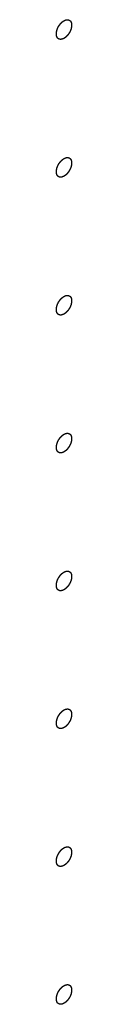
# Model space of a CAD drawing. Header units: inches. Extents: x 5 to 265, y 5 to 171.
# Tile 55 of 212: x 204.6243 to 204.6469, y 70.877 to 72.335. Entities that reach past the tile are written whole.
import ezdxf

# ---------------------------------------------------------------- set-up
doc = ezdxf.new("R2010")
doc.units = ezdxf.units.IN
doc.header["$LTSCALE"] = 14.96
doc.header["$MEASUREMENT"] = 0
doc.linetypes.add('HIDDEN', pattern=[0.2, 0.1, -0.1])
doc.layers.add('08_ALL_COSMETICS', color=7, linetype='CONTINUOUS')

msp = doc.modelspace()

# ---------------------------------------------------------------- linework, layer by layer
at = {"layer": '08_ALL_COSMETICS', "color": 7, "linetype": 'HIDDEN'}
for points in [[(204.6356, 72.3074), (204.6352, 72.3072), (204.6347, 72.307), (204.634, 72.3067), (204.6336, 72.3065), (204.6334, 72.3064), (204.6331, 72.3063), (204.6328, 72.3062), (204.6323, 72.3061), (204.6319, 72.306), (204.6315, 72.306), (204.6313, 72.3059), (204.631, 72.3059), (204.6307, 72.3059), (204.6303, 72.3059), (204.6299, 72.3059), (204.6296, 72.306), (204.6293, 72.3059), (204.6291, 72.3061), (204.6288, 72.3062), (204.6284, 72.3063), (204.6281, 72.3064), (204.6278, 72.3065), (204.6276, 72.3066), (204.6274, 72.3068), (204.6272, 72.3069), (204.6269, 72.3072), (204.6266, 72.3074), (204.6263, 72.3076), (204.6262, 72.3078), (204.626, 72.308), (204.6259, 72.3082), (204.6256, 72.3086), (204.6254, 72.3089), (204.6253, 72.3092), (204.6251, 72.3094), (204.625, 72.3097), (204.6249, 72.31), (204.6248, 72.3104), (204.6247, 72.3109), (204.6246, 72.3112), (204.6245, 72.3115), (204.6245, 72.3118), (204.6244, 72.3122), (204.6244, 72.3127), (204.6243, 72.3132), (204.6243, 72.3136), (204.6242, 72.3139), (204.6243, 72.3143), (204.6243, 72.3147), (204.6244, 72.3153), (204.6244, 72.3158), (204.6244, 72.3163), (204.6245, 72.3166), (204.6246, 72.3169), (204.6247, 72.3174), (204.6248, 72.318), (204.625, 72.3187), (204.6251, 72.3194), (204.6254, 72.3201), (204.6256, 72.3208), (204.6259, 72.3215), (204.6261, 72.3223), (204.6265, 72.323), (204.6269, 72.3237), (204.6272, 72.3244), (204.6275, 72.3251), (204.628, 72.3257), (204.6284, 72.3264), (204.6289, 72.327), (204.6293, 72.3277), (204.6298, 72.3283), (204.6302, 72.3289), (204.6307, 72.3294), (204.6312, 72.33), (204.6318, 72.3305), (204.6323, 72.331), (204.6327, 72.3314), (204.6331, 72.3317), (204.6333, 72.332), (204.6336, 72.3322), (204.634, 72.3324), (204.6346, 72.3329), (204.6352, 72.3333), (204.6356, 72.3335)], [(204.6356, 72.3335), (204.6359, 72.3337), (204.6365, 72.334), (204.6371, 72.3343), (204.6375, 72.3344), (204.6378, 72.3346), (204.638, 72.3346), (204.6384, 72.3347), (204.6388, 72.3348), (204.6393, 72.3349), (204.6396, 72.335), (204.6399, 72.3351), (204.6401, 72.335), (204.6404, 72.335), (204.6409, 72.335), (204.6413, 72.335), (204.6416, 72.335), (204.6418, 72.335), (204.642, 72.3349), (204.6423, 72.3348), (204.6427, 72.3346), (204.6431, 72.3345), (204.6433, 72.3344), (204.6436, 72.3343), (204.6437, 72.3342), (204.644, 72.334), (204.6443, 72.3337), (204.6446, 72.3335), (204.6448, 72.3333), (204.645, 72.3332), (204.6451, 72.333), (204.6453, 72.3327), (204.6455, 72.3323), (204.6457, 72.332), (204.6459, 72.3317), (204.646, 72.3315), (204.6461, 72.3313), (204.6462, 72.3309), (204.6463, 72.3305), (204.6465, 72.3301), (204.6466, 72.3297), (204.6467, 72.3295), (204.6467, 72.3291), (204.6467, 72.3287), (204.6468, 72.3282), (204.6468, 72.3277), (204.6468, 72.3273), (204.6469, 72.327), (204.6468, 72.3267), (204.6468, 72.3262), (204.6468, 72.3257), (204.6467, 72.3251), (204.6467, 72.3247), (204.6467, 72.3243), (204.6466, 72.324), (204.6465, 72.3235), (204.6463, 72.3229), (204.6462, 72.3222), (204.6461, 72.3215), (204.6458, 72.3208), (204.6455, 72.3201), (204.6452, 72.3194), (204.645, 72.3187), (204.6446, 72.318), (204.6443, 72.3173), (204.6439, 72.3166), (204.6436, 72.3158), (204.6431, 72.3152), (204.6427, 72.3145), (204.6423, 72.3139), (204.6419, 72.3132), (204.6414, 72.3127), (204.6409, 72.3121), (204.6404, 72.3115), (204.6399, 72.3109), (204.6394, 72.3104), (204.6389, 72.3099), (204.6384, 72.3095), (204.6381, 72.3092), (204.6378, 72.3089), (204.6375, 72.3088), (204.6372, 72.3085), (204.6365, 72.308), (204.6359, 72.3077), (204.6356, 72.3074)], [(204.6356, 72.1033), (204.6352, 72.1031), (204.6347, 72.1029), (204.634, 72.1026), (204.6336, 72.1024), (204.6334, 72.1022), (204.6331, 72.1022), (204.6328, 72.1021), (204.6323, 72.102), (204.6319, 72.1019), (204.6315, 72.1018), (204.6313, 72.1018), (204.631, 72.1018), (204.6307, 72.1018), (204.6303, 72.1018), (204.6299, 72.1018), (204.6296, 72.1018), (204.6293, 72.1018), (204.6291, 72.1019), (204.6288, 72.102), (204.6284, 72.1022), (204.6281, 72.1023), (204.6278, 72.1024), (204.6276, 72.1025), (204.6274, 72.1026), (204.6272, 72.1028), (204.6269, 72.1031), (204.6266, 72.1033), (204.6263, 72.1035), (204.6262, 72.1036), (204.626, 72.1039), (204.6259, 72.1041), (204.6256, 72.1045), (204.6254, 72.1048), (204.6253, 72.1051), (204.6251, 72.1053), (204.625, 72.1056), (204.6249, 72.1059), (204.6248, 72.1063), (204.6247, 72.1067), (204.6246, 72.1071), (204.6245, 72.1073), (204.6245, 72.1077), (204.6244, 72.1081), (204.6244, 72.1086), (204.6243, 72.1091), (204.6243, 72.1095), (204.6242, 72.1098), (204.6243, 72.1101), (204.6243, 72.1106), (204.6244, 72.1111), (204.6244, 72.1117), (204.6244, 72.1121), (204.6245, 72.1125), (204.6246, 72.1128), (204.6247, 72.1133), (204.6248, 72.1139), (204.625, 72.1146), (204.6251, 72.1153), (204.6254, 72.116), (204.6256, 72.1167), (204.6259, 72.1174), (204.6261, 72.1181), (204.6265, 72.1188), (204.6269, 72.1195), (204.6272, 72.1202), (204.6275, 72.121), (204.628, 72.1216), (204.6284, 72.1223), (204.6289, 72.1229), (204.6293, 72.1236), (204.6298, 72.1241), (204.6302, 72.1247), (204.6307, 72.1253), (204.6312, 72.1259), (204.6318, 72.1264), (204.6323, 72.1269), (204.6327, 72.1273), (204.6331, 72.1276), (204.6333, 72.1279), (204.6336, 72.128), (204.634, 72.1283), (204.6346, 72.1288), (204.6352, 72.1291), (204.6356, 72.1294)], [(204.6356, 72.1294), (204.6359, 72.1296), (204.6365, 72.1298), (204.6371, 72.1301), (204.6375, 72.1303), (204.6378, 72.1304), (204.638, 72.1305), (204.6384, 72.1306), (204.6388, 72.1307), (204.6393, 72.1308), (204.6396, 72.1308), (204.6399, 72.1309), (204.6401, 72.1309), (204.6404, 72.1309), (204.6409, 72.1309), (204.6413, 72.1309), (204.6416, 72.1308), (204.6418, 72.1309), (204.642, 72.1308), (204.6423, 72.1307), (204.6427, 72.1305), (204.6431, 72.1304), (204.6433, 72.1303), (204.6436, 72.1302), (204.6437, 72.13), (204.644, 72.1299), (204.6443, 72.1296), (204.6446, 72.1294), (204.6448, 72.1292), (204.645, 72.1291), (204.6451, 72.1288), (204.6453, 72.1286), (204.6455, 72.1282), (204.6457, 72.1279), (204.6459, 72.1276), (204.646, 72.1274), (204.6461, 72.1271), (204.6462, 72.1268), (204.6463, 72.1264), (204.6465, 72.1259), (204.6466, 72.1256), (204.6467, 72.1253), (204.6467, 72.125), (204.6467, 72.1246), (204.6468, 72.1241), (204.6468, 72.1236), (204.6468, 72.1232), (204.6469, 72.1229), (204.6468, 72.1225), (204.6468, 72.1221), (204.6468, 72.1215), (204.6467, 72.121), (204.6467, 72.1205), (204.6467, 72.1202), (204.6466, 72.1199), (204.6465, 72.1194), (204.6463, 72.1188), (204.6462, 72.1181), (204.6461, 72.1174), (204.6458, 72.1167), (204.6455, 72.116), (204.6452, 72.1153), (204.645, 72.1145), (204.6446, 72.1138), (204.6443, 72.1131), (204.6439, 72.1124), (204.6436, 72.1117), (204.6431, 72.1111), (204.6427, 72.1104), (204.6423, 72.1098), (204.6419, 72.1091), (204.6414, 72.1085), (204.6409, 72.1079), (204.6404, 72.1074), (204.6399, 72.1068), (204.6394, 72.1063), (204.6389, 72.1058), (204.6384, 72.1054), (204.6381, 72.1051), (204.6378, 72.1048), (204.6375, 72.1046), (204.6372, 72.1044), (204.6365, 72.1039), (204.6359, 72.1035), (204.6356, 72.1033)], [(204.6356, 71.8991), (204.6352, 71.899), (204.6347, 71.8987), (204.634, 71.8984), (204.6336, 71.8983), (204.6334, 71.8981), (204.6331, 71.8981), (204.6328, 71.898), (204.6323, 71.8979), (204.6319, 71.8978), (204.6315, 71.8977), (204.6313, 71.8976), (204.631, 71.8977), (204.6307, 71.8977), (204.6303, 71.8977), (204.6299, 71.8977), (204.6296, 71.8977), (204.6293, 71.8977), (204.6291, 71.8978), (204.6288, 71.8979), (204.6284, 71.898), (204.6281, 71.8982), (204.6278, 71.8983), (204.6276, 71.8983), (204.6274, 71.8985), (204.6272, 71.8987), (204.6269, 71.8989), (204.6266, 71.8992), (204.6263, 71.8994), (204.6262, 71.8995), (204.626, 71.8997), (204.6259, 71.9), (204.6256, 71.9003), (204.6254, 71.9007), (204.6253, 71.901), (204.6251, 71.9011), (204.625, 71.9014), (204.6249, 71.9018), (204.6248, 71.9022), (204.6247, 71.9026), (204.6246, 71.903), (204.6245, 71.9032), (204.6245, 71.9035), (204.6244, 71.9039), (204.6244, 71.9045), (204.6243, 71.905), (204.6243, 71.9054), (204.6242, 71.9057), (204.6243, 71.906), (204.6243, 71.9065), (204.6244, 71.907), (204.6244, 71.9076), (204.6244, 71.908), (204.6245, 71.9083), (204.6246, 71.9087), (204.6247, 71.9092), (204.6248, 71.9097), (204.625, 71.9105), (204.6251, 71.9112), (204.6254, 71.9119), (204.6256, 71.9126), (204.6259, 71.9133), (204.6261, 71.914), (204.6265, 71.9147), (204.6269, 71.9154), (204.6272, 71.9161), (204.6275, 71.9168), (204.628, 71.9175), (204.6284, 71.9181), (204.6289, 71.9188), (204.6293, 71.9195), (204.6298, 71.92), (204.6302, 71.9206), (204.6307, 71.9212), (204.6312, 71.9218), (204.6318, 71.9222), (204.6323, 71.9227), (204.6327, 71.9232), (204.6331, 71.9235), (204.6333, 71.9237), (204.6336, 71.9239), (204.634, 71.9242), (204.6346, 71.9246), (204.6352, 71.925), (204.6356, 71.9253)], [(204.6356, 71.9253), (204.6359, 71.9254), (204.6365, 71.9257), (204.6371, 71.926), (204.6375, 71.9262), (204.6378, 71.9263), (204.638, 71.9264), (204.6384, 71.9264), (204.6388, 71.9265), (204.6393, 71.9266), (204.6396, 71.9267), (204.6399, 71.9268), (204.6401, 71.9268), (204.6404, 71.9268), (204.6409, 71.9267), (204.6413, 71.9267), (204.6416, 71.9267), (204.6418, 71.9267), (204.642, 71.9266), (204.6423, 71.9265), (204.6427, 71.9264), (204.6431, 71.9263), (204.6433, 71.9261), (204.6436, 71.9261), (204.6437, 71.9259), (204.644, 71.9257), (204.6443, 71.9255), (204.6446, 71.9253), (204.6448, 71.925), (204.645, 71.9249), (204.6451, 71.9247), (204.6453, 71.9244), (204.6455, 71.9241), (204.6457, 71.9237), (204.6459, 71.9235), (204.646, 71.9233), (204.6461, 71.923), (204.6462, 71.9227), (204.6463, 71.9222), (204.6465, 71.9218), (204.6466, 71.9215), (204.6467, 71.9212), (204.6467, 71.9209), (204.6467, 71.9205), (204.6468, 71.92), (204.6468, 71.9195), (204.6468, 71.9191), (204.6469, 71.9188), (204.6468, 71.9184), (204.6468, 71.918), (204.6468, 71.9174), (204.6467, 71.9169), (204.6467, 71.9164), (204.6467, 71.9161), (204.6466, 71.9157), (204.6465, 71.9153), (204.6463, 71.9147), (204.6462, 71.914), (204.6461, 71.9133), (204.6458, 71.9126), (204.6455, 71.9118), (204.6452, 71.9111), (204.645, 71.9104), (204.6446, 71.9097), (204.6443, 71.909), (204.6439, 71.9083), (204.6436, 71.9076), (204.6431, 71.9069), (204.6427, 71.9063), (204.6423, 71.9056), (204.6419, 71.905), (204.6414, 71.9044), (204.6409, 71.9038), (204.6404, 71.9033), (204.6399, 71.9026), (204.6394, 71.9022), (204.6389, 71.9017), (204.6384, 71.9013), (204.6381, 71.9009), (204.6378, 71.9007), (204.6375, 71.9005), (204.6372, 71.9002), (204.6365, 71.8998), (204.6359, 71.8994), (204.6356, 71.8991)], [(204.6356, 71.695), (204.6352, 71.6949), (204.6347, 71.6946), (204.634, 71.6943), (204.6336, 71.6941), (204.6334, 71.694), (204.6331, 71.6939), (204.6328, 71.6939), (204.6323, 71.6938), (204.6319, 71.6937), (204.6315, 71.6936), (204.6313, 71.6935), (204.631, 71.6935), (204.6307, 71.6935), (204.6303, 71.6936), (204.6299, 71.6936), (204.6296, 71.6936), (204.6293, 71.6936), (204.6291, 71.6937), (204.6288, 71.6938), (204.6284, 71.6939), (204.6281, 71.694), (204.6278, 71.6942), (204.6276, 71.6942), (204.6274, 71.6944), (204.6272, 71.6946), (204.6269, 71.6948), (204.6266, 71.6951), (204.6263, 71.6953), (204.6262, 71.6954), (204.626, 71.6956), (204.6259, 71.6959), (204.6256, 71.6962), (204.6254, 71.6966), (204.6253, 71.6968), (204.6251, 71.697), (204.625, 71.6973), (204.6249, 71.6976), (204.6248, 71.6981), (204.6247, 71.6985), (204.6246, 71.6988), (204.6245, 71.6991), (204.6245, 71.6994), (204.6244, 71.6998), (204.6244, 71.7003), (204.6243, 71.7008), (204.6243, 71.7013), (204.6242, 71.7015), (204.6243, 71.7019), (204.6243, 71.7023), (204.6244, 71.7029), (204.6244, 71.7034), (204.6244, 71.7039), (204.6245, 71.7042), (204.6246, 71.7046), (204.6247, 71.705), (204.6248, 71.7056), (204.625, 71.7063), (204.6251, 71.707), (204.6254, 71.7077), (204.6256, 71.7085), (204.6259, 71.7092), (204.6261, 71.7099), (204.6265, 71.7106), (204.6269, 71.7113), (204.6272, 71.712), (204.6275, 71.7127), (204.628, 71.7134), (204.6284, 71.714), (204.6289, 71.7147), (204.6293, 71.7153), (204.6298, 71.7159), (204.6302, 71.7165), (204.6307, 71.717), (204.6312, 71.7177), (204.6318, 71.7181), (204.6323, 71.7186), (204.6327, 71.719), (204.6331, 71.7194), (204.6333, 71.7196), (204.6336, 71.7198), (204.634, 71.7201), (204.6346, 71.7205), (204.6352, 71.7209), (204.6356, 71.7212)], [(204.6356, 71.7212), (204.6359, 71.7213), (204.6365, 71.7216), (204.6371, 71.7219), (204.6375, 71.722), (204.6378, 71.7222), (204.638, 71.7222), (204.6384, 71.7223), (204.6388, 71.7224), (204.6393, 71.7225), (204.6396, 71.7226), (204.6399, 71.7227), (204.6401, 71.7226), (204.6404, 71.7226), (204.6409, 71.7226), (204.6413, 71.7226), (204.6416, 71.7226), (204.6418, 71.7226), (204.642, 71.7225), (204.6423, 71.7224), (204.6427, 71.7223), (204.6431, 71.7221), (204.6433, 71.722), (204.6436, 71.722), (204.6437, 71.7218), (204.644, 71.7216), (204.6443, 71.7214), (204.6446, 71.7211), (204.6448, 71.7209), (204.645, 71.7208), (204.6451, 71.7206), (204.6453, 71.7203), (204.6455, 71.72), (204.6457, 71.7196), (204.6459, 71.7193), (204.646, 71.7192), (204.6461, 71.7189), (204.6462, 71.7185), (204.6463, 71.7181), (204.6465, 71.7177), (204.6466, 71.7173), (204.6467, 71.7171), (204.6467, 71.7168), (204.6467, 71.7164), (204.6468, 71.7158), (204.6468, 71.7153), (204.6468, 71.7149), (204.6469, 71.7146), (204.6468, 71.7143), (204.6468, 71.7138), (204.6468, 71.7133), (204.6467, 71.7127), (204.6467, 71.7123), (204.6467, 71.712), (204.6466, 71.7116), (204.6465, 71.7111), (204.6463, 71.7106), (204.6462, 71.7099), (204.6461, 71.7092), (204.6458, 71.7084), (204.6455, 71.7077), (204.6452, 71.707), (204.645, 71.7063), (204.6446, 71.7056), (204.6443, 71.7049), (204.6439, 71.7042), (204.6436, 71.7035), (204.6431, 71.7028), (204.6427, 71.7022), (204.6423, 71.7015), (204.6419, 71.7008), (204.6414, 71.7003), (204.6409, 71.6997), (204.6404, 71.6991), (204.6399, 71.6985), (204.6394, 71.6981), (204.6389, 71.6976), (204.6384, 71.6971), (204.6381, 71.6968), (204.6378, 71.6966), (204.6375, 71.6964), (204.6372, 71.6961), (204.6365, 71.6957), (204.6359, 71.6953), (204.6356, 71.695)], [(204.6356, 71.4909), (204.6352, 71.4907), (204.6347, 71.4905), (204.634, 71.4902), (204.6336, 71.49), (204.6334, 71.4899), (204.6331, 71.4898), (204.6328, 71.4897), (204.6323, 71.4896), (204.6319, 71.4895), (204.6315, 71.4895), (204.6313, 71.4894), (204.631, 71.4894), (204.6307, 71.4894), (204.6303, 71.4894), (204.6299, 71.4894), (204.6296, 71.4895), (204.6293, 71.4894), (204.6291, 71.4896), (204.6288, 71.4896), (204.6284, 71.4898), (204.6281, 71.4899), (204.6278, 71.49), (204.6276, 71.4901), (204.6274, 71.4903), (204.6272, 71.4904), (204.6269, 71.4907), (204.6266, 71.4909), (204.6263, 71.4911), (204.6262, 71.4912), (204.626, 71.4915), (204.6259, 71.4917), (204.6256, 71.4921), (204.6254, 71.4924), (204.6253, 71.4927), (204.6251, 71.4929), (204.625, 71.4932), (204.6249, 71.4935), (204.6248, 71.4939), (204.6247, 71.4944), (204.6246, 71.4947), (204.6245, 71.495), (204.6245, 71.4953), (204.6244, 71.4957), (204.6244, 71.4962), (204.6243, 71.4967), (204.6243, 71.4971), (204.6242, 71.4974), (204.6243, 71.4978), (204.6243, 71.4982), (204.6244, 71.4988), (204.6244, 71.4993), (204.6244, 71.4998), (204.6245, 71.5001), (204.6246, 71.5004), (204.6247, 71.5009), (204.6248, 71.5015), (204.625, 71.5022), (204.6251, 71.5029), (204.6254, 71.5036), (204.6256, 71.5043), (204.6259, 71.505), (204.6261, 71.5058), (204.6265, 71.5065), (204.6269, 71.5072), (204.6272, 71.5079), (204.6275, 71.5086), (204.628, 71.5092), (204.6284, 71.5099), (204.6289, 71.5105), (204.6293, 71.5112), (204.6298, 71.5118), (204.6302, 71.5124), (204.6307, 71.5129), (204.6312, 71.5135), (204.6318, 71.514), (204.6323, 71.5145), (204.6327, 71.5149), (204.6331, 71.5152), (204.6333, 71.5155), (204.6336, 71.5157), (204.634, 71.5159), (204.6346, 71.5164), (204.6352, 71.5168), (204.6356, 71.517)], [(204.6356, 71.517), (204.6359, 71.5172), (204.6365, 71.5174), (204.6371, 71.5178), (204.6375, 71.5179), (204.6378, 71.5181), (204.638, 71.5181), (204.6384, 71.5182), (204.6388, 71.5183), (204.6393, 71.5184), (204.6396, 71.5185), (204.6399, 71.5186), (204.6401, 71.5185), (204.6404, 71.5185), (204.6409, 71.5185), (204.6413, 71.5185), (204.6416, 71.5185), (204.6418, 71.5185), (204.642, 71.5184), (204.6423, 71.5183), (204.6427, 71.5181), (204.6431, 71.518), (204.6433, 71.5179), (204.6436, 71.5178), (204.6437, 71.5177), (204.644, 71.5175), (204.6443, 71.5172), (204.6446, 71.517), (204.6448, 71.5168), (204.645, 71.5167), (204.6451, 71.5164), (204.6453, 71.5162), (204.6455, 71.5158), (204.6457, 71.5155), (204.6459, 71.5152), (204.646, 71.515), (204.6461, 71.5148), (204.6462, 71.5144), (204.6463, 71.514), (204.6465, 71.5136), (204.6466, 71.5132), (204.6467, 71.513), (204.6467, 71.5126), (204.6467, 71.5122), (204.6468, 71.5117), (204.6468, 71.5112), (204.6468, 71.5108), (204.6469, 71.5105), (204.6468, 71.5102), (204.6468, 71.5097), (204.6468, 71.5092), (204.6467, 71.5086), (204.6467, 71.5082), (204.6467, 71.5078), (204.6466, 71.5075), (204.6465, 71.507), (204.6463, 71.5064), (204.6462, 71.5057), (204.6461, 71.505), (204.6458, 71.5043), (204.6455, 71.5036), (204.6452, 71.5029), (204.645, 71.5022), (204.6446, 71.5015), (204.6443, 71.5008), (204.6439, 71.5001), (204.6436, 71.4993), (204.6431, 71.4987), (204.6427, 71.498), (204.6423, 71.4974), (204.6419, 71.4967), (204.6414, 71.4962), (204.6409, 71.4956), (204.6404, 71.495), (204.6399, 71.4944), (204.6394, 71.4939), (204.6389, 71.4934), (204.6384, 71.493), (204.6381, 71.4927), (204.6378, 71.4924), (204.6375, 71.4923), (204.6372, 71.492), (204.6365, 71.4915), (204.6359, 71.4912), (204.6356, 71.4909)], [(204.6356, 71.2868), (204.6352, 71.2866), (204.6347, 71.2864), (204.634, 71.286), (204.6336, 71.2859), (204.6334, 71.2857), (204.6331, 71.2857), (204.6328, 71.2856), (204.6323, 71.2855), (204.6319, 71.2854), (204.6315, 71.2853), (204.6313, 71.2852), (204.631, 71.2853), (204.6307, 71.2853), (204.6303, 71.2853), (204.6299, 71.2853), (204.6296, 71.2853), (204.6293, 71.2853), (204.6291, 71.2854), (204.6288, 71.2855), (204.6284, 71.2857), (204.6281, 71.2858), (204.6278, 71.2859), (204.6276, 71.286), (204.6274, 71.2861), (204.6272, 71.2863), (204.6269, 71.2866), (204.6266, 71.2868), (204.6263, 71.287), (204.6262, 71.2871), (204.626, 71.2874), (204.6259, 71.2876), (204.6256, 71.288), (204.6254, 71.2883), (204.6253, 71.2886), (204.6251, 71.2888), (204.625, 71.289), (204.6249, 71.2894), (204.6248, 71.2898), (204.6247, 71.2902), (204.6246, 71.2906), (204.6245, 71.2908), (204.6245, 71.2912), (204.6244, 71.2916), (204.6244, 71.2921), (204.6243, 71.2926), (204.6243, 71.293), (204.6242, 71.2933), (204.6243, 71.2936), (204.6243, 71.2941), (204.6244, 71.2946), (204.6244, 71.2952), (204.6244, 71.2956), (204.6245, 71.296), (204.6246, 71.2963), (204.6247, 71.2968), (204.6248, 71.2974), (204.625, 71.2981), (204.6251, 71.2988), (204.6254, 71.2995), (204.6256, 71.3002), (204.6259, 71.3009), (204.6261, 71.3016), (204.6265, 71.3023), (204.6269, 71.303), (204.6272, 71.3037), (204.6275, 71.3045), (204.628, 71.3051), (204.6284, 71.3058), (204.6289, 71.3064), (204.6293, 71.3071), (204.6298, 71.3076), (204.6302, 71.3082), (204.6307, 71.3088), (204.6312, 71.3094), (204.6318, 71.3099), (204.6323, 71.3104), (204.6327, 71.3108), (204.6331, 71.3111), (204.6333, 71.3114), (204.6336, 71.3115), (204.634, 71.3118), (204.6346, 71.3123), (204.6352, 71.3126), (204.6356, 71.3129)], [(204.6356, 71.3129), (204.6359, 71.3131), (204.6365, 71.3133), (204.6371, 71.3136), (204.6375, 71.3138), (204.6378, 71.3139), (204.638, 71.314), (204.6384, 71.3141), (204.6388, 71.3142), (204.6393, 71.3143), (204.6396, 71.3143), (204.6399, 71.3144), (204.6401, 71.3144), (204.6404, 71.3144), (204.6409, 71.3144), (204.6413, 71.3144), (204.6416, 71.3143), (204.6418, 71.3144), (204.642, 71.3142), (204.6423, 71.3141), (204.6427, 71.314), (204.6431, 71.3139), (204.6433, 71.3138), (204.6436, 71.3137), (204.6437, 71.3135), (204.644, 71.3134), (204.6443, 71.3131), (204.6446, 71.3129), (204.6448, 71.3127), (204.645, 71.3125), (204.6451, 71.3123), (204.6453, 71.3121), (204.6455, 71.3117), (204.6457, 71.3114), (204.6459, 71.3111), (204.646, 71.3109), (204.6461, 71.3106), (204.6462, 71.3103), (204.6463, 71.3099), (204.6465, 71.3094), (204.6466, 71.3091), (204.6467, 71.3088), (204.6467, 71.3085), (204.6467, 71.3081), (204.6468, 71.3076), (204.6468, 71.3071), (204.6468, 71.3067), (204.6469, 71.3064), (204.6468, 71.306), (204.6468, 71.3056), (204.6468, 71.305), (204.6467, 71.3045), (204.6467, 71.304), (204.6467, 71.3037), (204.6466, 71.3034), (204.6465, 71.3029), (204.6463, 71.3023), (204.6462, 71.3016), (204.6461, 71.3009), (204.6458, 71.3002), (204.6455, 71.2995), (204.6452, 71.2988), (204.645, 71.298), (204.6446, 71.2973), (204.6443, 71.2966), (204.6439, 71.2959), (204.6436, 71.2952), (204.6431, 71.2946), (204.6427, 71.2939), (204.6423, 71.2933), (204.6419, 71.2926), (204.6414, 71.292), (204.6409, 71.2914), (204.6404, 71.2909), (204.6399, 71.2903), (204.6394, 71.2898), (204.6389, 71.2893), (204.6384, 71.2889), (204.6381, 71.2886), (204.6378, 71.2883), (204.6375, 71.2881), (204.6372, 71.2879), (204.6365, 71.2874), (204.6359, 71.287), (204.6356, 71.2868)], [(204.6356, 71.0826), (204.6352, 71.0825), (204.6347, 71.0822), (204.634, 71.0819), (204.6336, 71.0818), (204.6334, 71.0816), (204.6331, 71.0816), (204.6328, 71.0815), (204.6323, 71.0814), (204.6319, 71.0813), (204.6315, 71.0812), (204.6313, 71.0811), (204.631, 71.0812), (204.6307, 71.0812), (204.6303, 71.0812), (204.6299, 71.0812), (204.6296, 71.0812), (204.6293, 71.0812), (204.6291, 71.0813), (204.6288, 71.0814), (204.6284, 71.0815), (204.6281, 71.0817), (204.6278, 71.0818), (204.6276, 71.0818), (204.6274, 71.082), (204.6272, 71.0822), (204.6269, 71.0824), (204.6266, 71.0827), (204.6263, 71.0829), (204.6262, 71.083), (204.626, 71.0832), (204.6259, 71.0835), (204.6256, 71.0838), (204.6254, 71.0842), (204.6253, 71.0845), (204.6251, 71.0846), (204.625, 71.0849), (204.6249, 71.0853), (204.6248, 71.0857), (204.6247, 71.0861), (204.6246, 71.0865), (204.6245, 71.0867), (204.6245, 71.087), (204.6244, 71.0874), (204.6244, 71.088), (204.6243, 71.0885), (204.6243, 71.0889), (204.6242, 71.0892), (204.6243, 71.0895), (204.6243, 71.09), (204.6244, 71.0905), (204.6244, 71.0911), (204.6244, 71.0915), (204.6245, 71.0918), (204.6246, 71.0922), (204.6247, 71.0927), (204.6248, 71.0932), (204.625, 71.0939), (204.6251, 71.0946), (204.6254, 71.0954), (204.6256, 71.0961), (204.6259, 71.0968), (204.6261, 71.0975), (204.6265, 71.0982), (204.6269, 71.0989), (204.6272, 71.0996), (204.6275, 71.1003), (204.628, 71.101), (204.6284, 71.1016), (204.6289, 71.1023), (204.6293, 71.103), (204.6298, 71.1035), (204.6302, 71.1041), (204.6307, 71.1047), (204.6312, 71.1053), (204.6318, 71.1057), (204.6323, 71.1062), (204.6327, 71.1067), (204.6331, 71.107), (204.6333, 71.1072), (204.6336, 71.1074), (204.634, 71.1077), (204.6346, 71.1081), (204.6352, 71.1085), (204.6356, 71.1088)], [(204.6356, 71.1088), (204.6359, 71.1089), (204.6365, 71.1092), (204.6371, 71.1095), (204.6375, 71.1097), (204.6378, 71.1098), (204.638, 71.1099), (204.6384, 71.1099), (204.6388, 71.11), (204.6393, 71.1101), (204.6396, 71.1102), (204.6399, 71.1103), (204.6401, 71.1103), (204.6404, 71.1103), (204.6409, 71.1102), (204.6413, 71.1102), (204.6416, 71.1102), (204.6418, 71.1102), (204.642, 71.1101), (204.6423, 71.11), (204.6427, 71.1099), (204.6431, 71.1098), (204.6433, 71.1096), (204.6436, 71.1096), (204.6437, 71.1094), (204.644, 71.1092), (204.6443, 71.109), (204.6446, 71.1087), (204.6448, 71.1085), (204.645, 71.1084), (204.6451, 71.1082), (204.6453, 71.1079), (204.6455, 71.1076), (204.6457, 71.1072), (204.6459, 71.107), (204.646, 71.1068), (204.6461, 71.1065), (204.6462, 71.1062), (204.6463, 71.1057), (204.6465, 71.1053), (204.6466, 71.105), (204.6467, 71.1047), (204.6467, 71.1044), (204.6467, 71.104), (204.6468, 71.1035), (204.6468, 71.103), (204.6468, 71.1025), (204.6469, 71.1023), (204.6468, 71.1019), (204.6468, 71.1015), (204.6468, 71.1009), (204.6467, 71.1004), (204.6467, 71.0999), (204.6467, 71.0996), (204.6466, 71.0992), (204.6465, 71.0988), (204.6463, 71.0982), (204.6462, 71.0975), (204.6461, 71.0968), (204.6458, 71.0961), (204.6455, 71.0953), (204.6452, 71.0946), (204.645, 71.0939), (204.6446, 71.0932), (204.6443, 71.0925), (204.6439, 71.0918), (204.6436, 71.0911), (204.6431, 71.0904), (204.6427, 71.0898), (204.6423, 71.0891), (204.6419, 71.0885), (204.6414, 71.0879), (204.6409, 71.0873), (204.6404, 71.0868), (204.6399, 71.0861), (204.6394, 71.0857), (204.6389, 71.0852), (204.6384, 71.0848), (204.6381, 71.0844), (204.6378, 71.0842), (204.6375, 71.084), (204.6372, 71.0837), (204.6365, 71.0833), (204.6359, 71.0829), (204.6356, 71.0826)], [(204.6356, 70.8785), (204.6352, 70.8784), (204.6347, 70.8781), (204.634, 70.8778), (204.6336, 70.8776), (204.6334, 70.8775), (204.6331, 70.8774), (204.6328, 70.8774), (204.6323, 70.8773), (204.6319, 70.8772), (204.6315, 70.8771), (204.6313, 70.877), (204.631, 70.877), (204.6307, 70.877), (204.6303, 70.8771), (204.6299, 70.8771), (204.6296, 70.8771), (204.6293, 70.8771), (204.6291, 70.8772), (204.6288, 70.8773), (204.6284, 70.8774), (204.6281, 70.8775), (204.6278, 70.8777), (204.6276, 70.8777), (204.6274, 70.8779), (204.6272, 70.8781), (204.6269, 70.8783), (204.6266, 70.8785), (204.6263, 70.8787), (204.6262, 70.8789), (204.626, 70.8791), (204.6259, 70.8794), (204.6256, 70.8797), (204.6254, 70.8801), (204.6253, 70.8803), (204.6251, 70.8805), (204.625, 70.8808), (204.6249, 70.8811), (204.6248, 70.8816), (204.6247, 70.882), (204.6246, 70.8823), (204.6245, 70.8826), (204.6245, 70.8829), (204.6244, 70.8833), (204.6244, 70.8838), (204.6243, 70.8843), (204.6243, 70.8847), (204.6242, 70.885), (204.6243, 70.8854), (204.6243, 70.8858), (204.6244, 70.8864), (204.6244, 70.8869), (204.6244, 70.8874), (204.6245, 70.8877), (204.6246, 70.8881), (204.6247, 70.8885), (204.6248, 70.8891), (204.625, 70.8898), (204.6251, 70.8905), (204.6254, 70.8912), (204.6256, 70.8919), (204.6259, 70.8927), (204.6261, 70.8934), (204.6265, 70.8941), (204.6269, 70.8948), (204.6272, 70.8955), (204.6275, 70.8962), (204.628, 70.8969), (204.6284, 70.8975), (204.6289, 70.8982), (204.6293, 70.8988), (204.6298, 70.8994), (204.6302, 70.9), (204.6307, 70.9005), (204.6312, 70.9012), (204.6318, 70.9016), (204.6323, 70.9021), (204.6327, 70.9025), (204.6331, 70.9029), (204.6333, 70.9031), (204.6336, 70.9033), (204.634, 70.9036), (204.6346, 70.904), (204.6352, 70.9044), (204.6356, 70.9046)], [(204.6356, 70.9046), (204.6359, 70.9048), (204.6365, 70.9051), (204.6371, 70.9054), (204.6375, 70.9055), (204.6378, 70.9057), (204.638, 70.9057), (204.6384, 70.9058), (204.6388, 70.9059), (204.6393, 70.906), (204.6396, 70.9061), (204.6399, 70.9062), (204.6401, 70.9061), (204.6404, 70.9061), (204.6409, 70.9061), (204.6413, 70.9061), (204.6416, 70.9061), (204.6418, 70.9061), (204.642, 70.906), (204.6423, 70.9059), (204.6427, 70.9058), (204.6431, 70.9056), (204.6433, 70.9055), (204.6436, 70.9055), (204.6437, 70.9053), (204.644, 70.9051), (204.6443, 70.9049), (204.6446, 70.9046), (204.6448, 70.9044), (204.645, 70.9043), (204.6451, 70.9041), (204.6453, 70.9038), (204.6455, 70.9035), (204.6457, 70.9031), (204.6459, 70.9028), (204.646, 70.9027), (204.6461, 70.9024), (204.6462, 70.902), (204.6463, 70.9016), (204.6465, 70.9012), (204.6466, 70.9008), (204.6467, 70.9006), (204.6467, 70.9003), (204.6467, 70.8999), (204.6468, 70.8993), (204.6468, 70.8988), (204.6468, 70.8984), (204.6469, 70.8981), (204.6468, 70.8978), (204.6468, 70.8973), (204.6468, 70.8968), (204.6467, 70.8962), (204.6467, 70.8958), (204.6467, 70.8955), (204.6466, 70.8951), (204.6465, 70.8946), (204.6463, 70.8941), (204.6462, 70.8933), (204.6461, 70.8926), (204.6458, 70.8919), (204.6455, 70.8912), (204.6452, 70.8905), (204.645, 70.8898), (204.6446, 70.8891), (204.6443, 70.8884), (204.6439, 70.8877), (204.6436, 70.887), (204.6431, 70.8863), (204.6427, 70.8857), (204.6423, 70.885), (204.6419, 70.8843), (204.6414, 70.8838), (204.6409, 70.8832), (204.6404, 70.8826), (204.6399, 70.882), (204.6394, 70.8816), (204.6389, 70.8811), (204.6384, 70.8806), (204.6381, 70.8803), (204.6378, 70.8801), (204.6375, 70.8799), (204.6372, 70.8796), (204.6365, 70.8792), (204.6359, 70.8788), (204.6356, 70.8785)]]:
    msp.add_open_spline(points, degree=3, knots=[0, 0, 0, 0, 0.03125, 0.046875, 0.054688, 0.0625, 0.070312, 0.078125, 0.09375, 0.109375, 0.117188, 0.125, 0.132812, 0.140625, 0.15625, 0.171875, 0.179688, 0.1875, 0.195312, 0.203125, 0.21875, 0.234375, 0.242188, 0.25, 0.257812, 0.265625, 0.28125, 0.296875, 0.304688, 0.3125, 0.320312, 0.328125, 0.34375, 0.359375, 0.367188, 0.375, 0.382812, 0.390625, 0.40625, 0.421875, 0.429688, 0.4375, 0.445312, 0.453125, 0.46875, 0.484375, 0.492188, 0.5, 0.507812, 0.515625, 0.53125, 0.546875, 0.554688, 0.5625, 0.570312, 0.578125, 0.59375, 0.609375, 0.625, 0.640625, 0.65625, 0.671875, 0.6875, 0.703125, 0.71875, 0.734375, 0.75, 0.765625, 0.78125, 0.796875, 0.8125, 0.828125, 0.84375, 0.859375, 0.875, 0.890625, 0.90625, 0.921875, 0.929688, 0.9375, 0.945312, 0.953125, 0.96875, 1, 1, 1, 1], dxfattribs=at)

doc.saveas('drawing.dxf')
